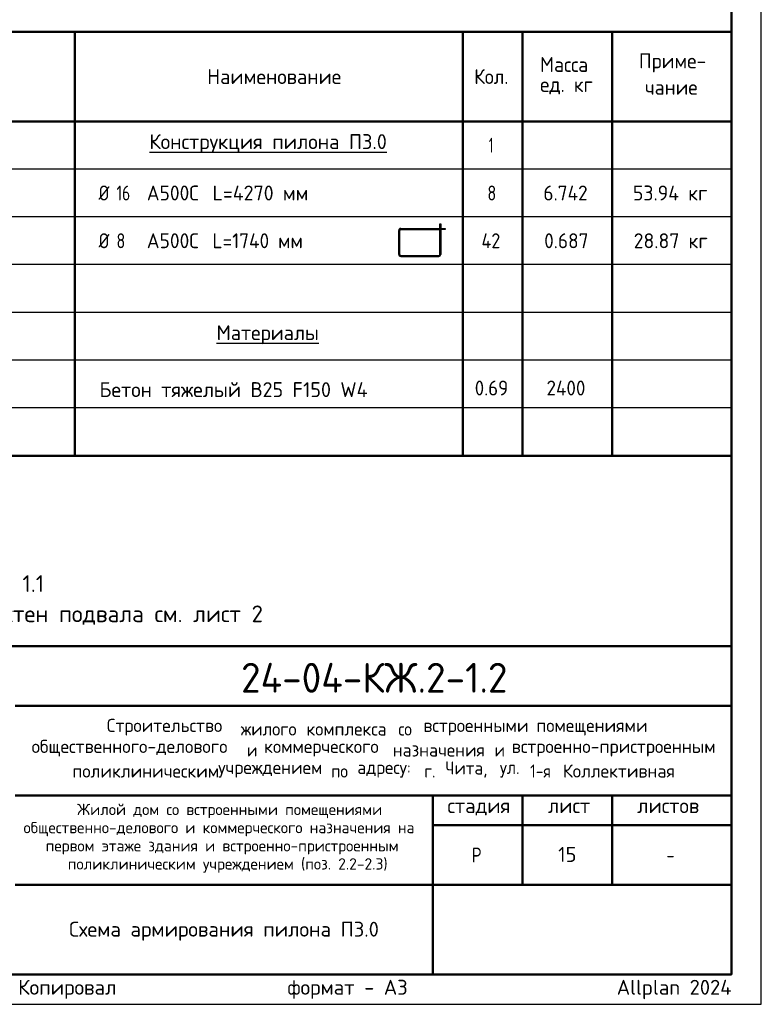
# Model space of a CAD drawing. Header units: millimetres. Extents: x 0 to 50400, y 0 to 35640.
# Tile 10 of 13: x 35493 to 50400, y 0 to 19791. Entities that reach past the tile are written whole.
import ezdxf

# ---------------------------------------------------------------- set-up
doc = ezdxf.new("R2010")
doc.units = ezdxf.units.MM
doc.layers.add('Standard', color=7, linetype='Continuous', lineweight=25)
doc.layers.add('Надписи', color=7, linetype='Continuous', lineweight=25)
doc.styles.add('ISOCPEUR', font='txt')

msp = doc.modelspace()

# ---------------------------------------------------------------- linework, layer by layer
at = {"layer": 'Standard', "color": 7, "linetype": 'Continuous', "lineweight": 50, "transparency": 33554687}
for p, q in [((49800, 19547), (27600, 19547)), ((36600, 19547), (36600, 17747)), ((44400, 19547), (44400, 17747)), ((45600, 19547), (45600, 17747)), ((47400, 19547), (47400, 17747)), ((49800, 19547), (49800, 17747)), ((49800, 17747), (27600, 17747)), ((36600, 17747), (36600, 11027)), ((44400, 17747), (44400, 11027)), ((45600, 17747), (45600, 11027)), ((47400, 17747), (47400, 11027)), ((49800, 11027), (27600, 11027)), ((27600, 7200), (49800, 7200)), ((35400, 6000), (49800, 6000)), ((35400, 4200), (49800, 4200)), ((43800, 2400), (43800, 4200)), ((45600, 2400), (45600, 4200)), ((47400, 2400), (47400, 4200)), ((43800, 3600), (49800, 3600)), ((35400, 2400), (49800, 2400)), ((43800, 600), (43800, 2400)), ((43800, 600), (43800, 2400))]:
    msp.add_line(p, q, dxfattribs=at)
at = {"layer": 'Standard', "color": 7, "linetype": 'Continuous', "lineweight": -3, "transparency": 33554687}
for p, q in [((49800, 16787), (27600, 16787)), ((49800, 15827), (27600, 15827)), ((43112, 15072), (43112, 15555)), ((43133, 15072), (43133, 15555)), ((43151, 15595), (43935, 15595)), ((43151, 15573), (43935, 15573)), ((43151, 15054), (43917, 15054)), ((49800, 14867), (27600, 14867)), ((43151, 15032), (43917, 15032)), ((49800, 13907), (27600, 13907)), ((49800, 12947), (27600, 12947)), ((49800, 11987), (27600, 11987))]:
    msp.add_line(p, q, dxfattribs=at)
at = {"layer": 'Standard', "color": 7, "linetype": 'Continuous', "lineweight": 25, "transparency": 33554687}
for p, q in [((49800, 600), (49800, 7200)), ((27600, 600), (49800, 600)), ((27600, 600), (49800, 600)), ((27600, 600), (49800, 600))]:
    msp.add_line(p, q, dxfattribs=at)
msp.add_lwpolyline([(0, 0), (50400, 0), (50400, 35640), (0, 35640), (0, 0)], close=True, dxfattribs=at)
at = {"layer": 'Standard', "color": 7, "linetype": 'Continuous', "lineweight": 50, "transparency": 33554687}
msp.add_lwpolyline([(2400, 35040), (49800, 35040), (49800, 600), (2400, 600), (2400, 35040)], close=True, dxfattribs=at)
at = {"layer": 'Standard', "color": 7, "linetype": 'Continuous', "lineweight": -3, "transparency": 33554687}
for points in [[(43935, 15072), (43935, 15685), (43957, 15685), (43957, 15072)], [(43957, 15595), (44047, 15595), (44047, 15573), (43957, 15573)]]:
    msp.add_lwpolyline(points, dxfattribs=at)
for centre, radius, start, end in [((43151, 15555), 39.6, 90, 180), ((43151, 15555), 18, 90, 180), ((43151, 15072), 39.6, 180, 270), ((43151, 15072), 18, 180, 270), ((43917, 15072), 18, 270, 0), ((43917, 15072), 39.6, 270, 0)]:
    msp.add_arc(centre, radius, start, end, dxfattribs=at)

# ---------------------------------------------------------------- texts
at = {"layer": 'Standard', "color": 7, "linetype": 'Continuous', "lineweight": 25, "transparency": 33554687, "style": 'ISOCPEUR'}
for s, insert, char_height, width, attachment_point in [('\\W0.95;Масса', (45953, 18740), 300, 1252.12, 7), ('\\W0.96;Приме-', (47940, 18732), 300, 1462.49, 7), ('\\W0.93;Кол.', (44629, 18497), 300, 888.24, 7), ('\\W0.98;Наименование', (39261, 18497), 300, 2784.79, 7), ('\\W0.95;ед. кг', (45953, 18290), 300, 1251.49, 7), ('\\W0.95;чание', (48060, 18282), 300, 1221.23, 7), ('\\W0.99;{\\LКонструкция пилона П3.0}', (38100, 17108), 300, 4945.28, 7), ('\\W0.56;1', (44925, 17117), 300, 233.33, 7), ('\\W0.83;Ø', (37080, 16157), 300, 425.01, 7), ('\\W0.75;16', (37439, 16157), 300, 472.28, 7), ('\\W0.95;А500С', (38048, 16157), 300, 1251.49, 7), ('\\W0.97;L=4270 мм', (39369, 16157), 300, 2094.33, 7), ('\\W0.78;8', (44895, 16157), 300, 326.39, 7), ('\\W0.94;6.742', (46020, 16157), 300, 1100.34, 7), ('\\W0.96;53.94 кг', (47820, 16157), 300, 1703.35, 7), ('\\W0.83;Ø', (37080, 15197), 300, 425.01, 7), ('\\W0.78;8', (37439, 15197), 300, 326.4, 7), ('\\W0.95;А500С', (38048, 15197), 300, 1251.49, 7), ('\\W0.94;L=1740 мм', (39369, 15197), 300, 2030.02, 7), ('\\W0.88;42', (44775, 15197), 300, 581.99, 7), ('\\W0.94;0.687', (46035, 15197), 300, 1070.02, 7), ('\\W0.96;28.87 кг', (47835, 15197), 300, 1673.19, 7), ('\\W0.97;{\\LМатериалы}', (39450, 13268), 300, 2244.65, 7), ('\\W0.98;Бетон тяжелый В25 F150 W4', (37097, 12205), 300, 5634.11, 7), ('\\W0.92;0.69', (44640, 12237), 300, 857.74, 7), ('\\W0.93;2400', (46082, 12237), 300, 1009.61, 7), ('\\W0.98;Строительство ', (37245, 5402), 264, 2820.83, 7), ('\\W0.96;жилого ', (39937, 5402), 264, 1446.12, 7), ('\\W0.97;комплекса ', (41257, 5402), 264, 1975.29, 7), ('\\W0.90;со ', (43105, 5402), 264, 620.97, 7), ('\\W0.98;встроенными ', (43607, 5402), 264, 2398.16, 7), ('\\W0.98;помещениями', (45877, 5402), 264, 2292.21, 7), ('\\W0.99;общественного-делового ', (35733, 4980), 264, 4457.19, 7), ('\\W0.87;и ', (40063, 4980), 264, 457.48, 7), ('\\W0.98;коммерческого ', (40406, 4980), 264, 2714.91, 7), ('\\W0.97;назначения ', (42993, 4980), 264, 2173.24, 7), ('\\W0.87;и ', (45039, 4980), 264, 457.46, 7), ('\\W0.99;встроенно-пристроенным', (45382, 4980), 264, 4298.92, 7), ('\\W0.98;поликлиническим ', (36552, 4557), 264, 3058.06, 7), ('\\W0.98;учреждением ', (39482, 4557), 264, 2397.9, 7), ('\\W0.91;по ', (41752, 4557), 264, 647.69, 7), ('\\W0.96;адресу: ', (42280, 4557), 264, 1472.67, 7), ('\\W0.89;г. ', (43627, 4557), 264, 539.49, 7), ('\\W0.95;Чита, ', (44049, 4557), 264, 1221.07, 7), ('\\W0.92;ул. ', (45145, 4557), 264, 728.23, 7), ('\\W0.86;1-я ', (45752, 4557), 264, 773.52, 7), ('\\W0.98;Коллективная', (46412, 4557), 264, 2450.61, 7), ('\\W0.99;стадия    лист     листов', (44091, 3795), 300, 5247.11, 7), ('\\W0.80;Р', (44580, 2850), 300, 359.84, 7), ('\\W0.78;-', (48495, 2850), 300, 326.39, 7), ('\\A1;{\\fISOCPEUR|i0|b0;\\H300.000000;\\W1.000000;\\C7;Схема армирования пилона П3.0}\\P', (39600, 1660), 300, 6238.54, 2)]:
    msp.add_mtext(s, dxfattribs=dict(at, insert=insert, char_height=char_height, width=width, attachment_point=attachment_point))
at = {"layer": 'Standard', "color": 7, "linetype": 'Continuous', "lineweight": 13, "transparency": 33554687, "insert": (27600, 8624), "char_height": 336, "width": 12857.88, "attachment_point": 1, "line_spacing_factor": 1.084337}
msp.add_mtext('\\A1;{\\fISOCPEUR|i0|b0;\\H335.999994;\\W1.000000;\\C7;1. Ведомость расхода стали см. лист 1.1}\\P{\\fISOCPEUR|i0|b0;\\H335.999994;\\W1.000000;\\C7;2. Опалубочный план конструкции стен подвала см. лист 2}\\P', dxfattribs=at)
at = {"layer": 'Standard', "color": 7, "linetype": 'Continuous', "lineweight": 50, "transparency": 33554687, "insert": (39942, 6262), "char_height": 600, "width": 5924.13, "attachment_point": 7, "style": 'ISOCPEUR'}
msp.add_mtext('\\W0.96;24-04-КЖ.2-1.2', dxfattribs=at)
at = {"layer": 'Standard', "color": 7, "linetype": 'Continuous', "lineweight": 18, "transparency": 33554687, "char_height": 228, "attachment_point": 7, "style": 'ISOCPEUR'}
for s, insert, width in [('\\W0.99;Жилой дом со встроенными помещениями', (36647, 3741), 6015.25), ('\\W0.99;общественно-делового и коммерческого назначения на', (35570, 3376), 8168.16), ('\\W0.99;первом этаже здания и встроенно-пристроенным', (36015, 3011), 7279.77), ('\\W0.99;поликлиническим учреждением (поз. 2.2-2.3)', (36459, 2646), 6390.3)]:
    msp.add_mtext(s, dxfattribs=dict(at, insert=insert, width=width))
at = {"layer": 'Standard', "color": 8, "linetype": 'Continuous', "lineweight": 13, "transparency": 33554687, "insert": (49800, 297), "char_height": 300, "width": 14099.36, "attachment_point": 6, "style": 'ISOCPEUR'}
msp.add_mtext('\\A1;{\\fISOCPEUR|i0|b0;\\H300.000000;\\W1.000000;\\C8;Копировал                  формат - А3                      Allplan 2024}\\P', dxfattribs=at)
at = {"layer": 'Надписи', "color": 7, "linetype": 'Continuous', "lineweight": 13, "transparency": 33554687, "insert": (46500, 3012), "char_height": 300, "width": 472.5, "attachment_point": 5, "style": 'ISOCPEUR'}
msp.add_mtext('\\A1;{\\fISOCPEUR|i0|b0;\\H300.000000;\\W1.000000;\\C7;15}\\P', dxfattribs=at)

doc.saveas('drawing.dxf')
